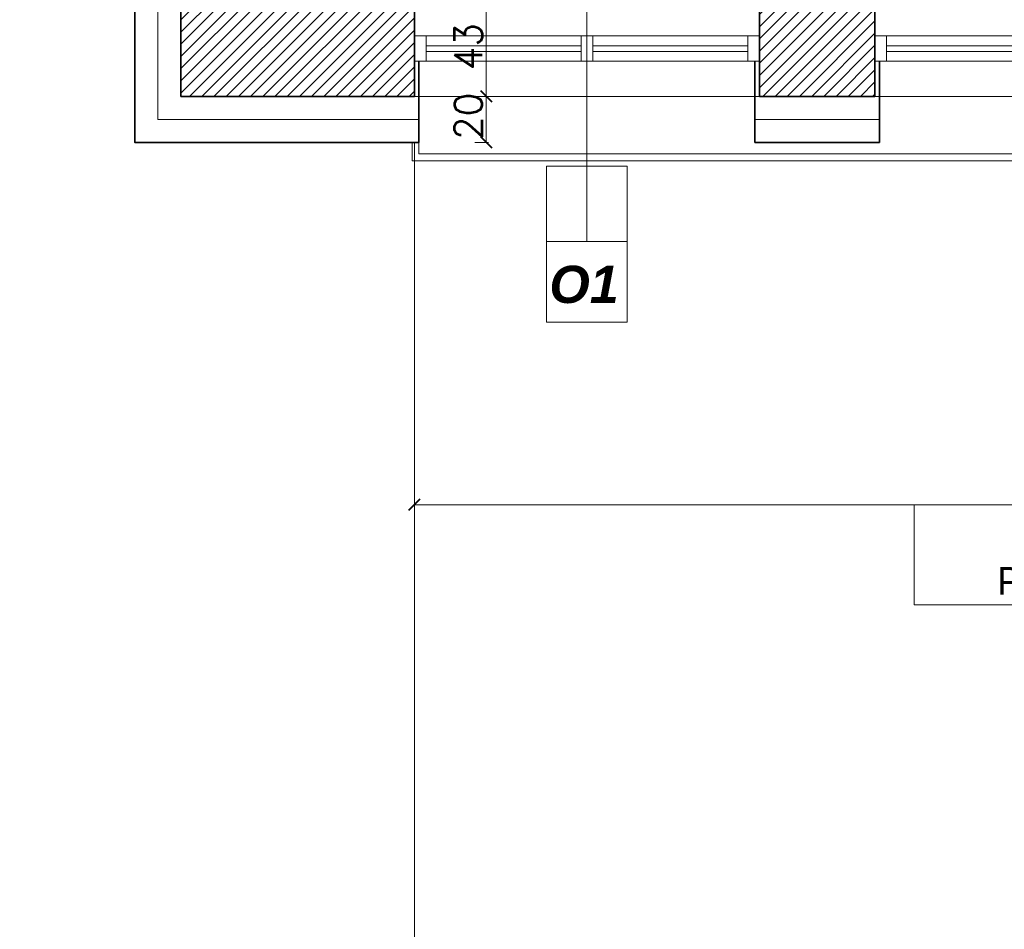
# Model space of a CAD drawing. Header units: millimetres. Extents: x -740 to 33545, y -26688 to 22494.
# Tile 79 of 256: x 8817 to 9245, y 9377 to 9773. Entities that reach past the tile are written whole.
import ezdxf
from ezdxf.lldxf.tags import DXFTag

# ---------------------------------------------------------------- set-up
doc = ezdxf.new("R2010")
doc.units = ezdxf.units.MM
doc.header["$MEASUREMENT"] = 0
doc.layers.get('Defpoints').update_dxf_attribs({"color": 252})
for name, color, linetype, lineweight in [('A_istniejące ściany', 252, 'Continuous', 35), ('A_izolacja', 252, 'Continuous', 9), ('A_l.przerywana', 252, 'ICAD_ISO03W100', 9), ('A_linie widokowe', 252, 'Continuous', 18), ('A_okna wymieniane', 252, 'Continuous', 15), ('A_opisy', 252, 'Continuous', 15), ('A_ściany projektowane', 252, 'Continuous', 35), ('l.przerywana', 252, 'ICAD_ISO03W100', 5), ('l.wypełnien', 252, 'Continuous', 5), ('Nowe_820-G Rysunki Obrazki_Nr_pióra__1', 252, 'Continuous', 13), ('wymiarowanie', 252, 'Continuous', 9)]:
    doc.layers.add(name, color=color, linetype=linetype, lineweight=lineweight)
doc.styles.add('ARIALL', font='GOTHIC.TTF', dxfattribs={"height": 40})
doc.styles.add('ROMANS', font='romans')
doc.styles.add('styl2', font='simplex.shx')
doc.linetypes.add('BATTING', pattern='A,0.00254,-2.54,[134,ltypeshp.shx,S=2.54,R=0,X=-2.54,Y=0],-5.08,[134,ltypeshp.shx,S=2.54,R=180,X=2.54,Y=0],-2.54', length=10.16254)
tags = doc.linetypes.add('ICAD_ISO03W100', pattern=[30, 12, -18]).pattern_tags.tags
tags[6:7] = [DXFTag(74, 4), DXFTag(75, 0), DXFTag(340, '0'), DXFTag(46, 1.0), DXFTag(50, 0.0), DXFTag(44, 0.0), DXFTag(45, 0.0)]
tags[4:5] = [DXFTag(74, 4), DXFTag(75, 0), DXFTag(340, '0'), DXFTag(46, 1.0), DXFTag(50, 0.0), DXFTag(44, 0.0), DXFTag(45, 0.0)]
doc.dimstyles.new('Skala 1-50', dxfattribs={"dimtxt": 12, "dimasz": 5, "dimexe": 1, "dimexo": 1, "dimgap": 1.5, "dimtad": 1, "dimdec": 1, "dimrnd": 0.5, "dimtxsty": 'styl2', "dimblk": 'ARCHTICK', "dimcen": 5, "dimadec": 0, "dimazin": 0, "dimtfac": 1, "dimtdec": 1, "dimtmove": 1, "dimatfit": 3, "dimldrblk": 'ARCHTICK', "dimfxl": 0, "dimlwd": -1, "dimlwe": -1, "dimarcsym": 0})

# ---------------------------------------------------------------- blocks, each defined once
blk = doc.blocks.new('_ArchTick')
at = {"color": 0, "linetype": 'ByBlock', "const_width": 0.15}
blk.add_lwpolyline([(-0.5, -0.5), (0.5, 0.5)], dxfattribs=at)
blk = doc.blocks.new('*D1891')
at = {"layer": 'Defpoints', "color": 0}
for p in [(8988.77, 9739.58), (9538.82, 9719.58), (9538.82, 9562.04)]:
    blk.add_point(p, dxfattribs=at)
at = {"layer": 'wymiarowanie', "color": 0}
for p, q in [((8988.77, 9567.04), (8988.77, 9561.04)), ((9538.82, 9567.04), (9538.82, 9561.04)), ((8988.77, 9562.04), (9538.82, 9562.04))]:
    blk.add_line(p, q, dxfattribs=at)
at = {"layer": 'wymiarowanie', "color": 0, "xscale": 5, "yscale": 5, "zscale": 5, "rotation": 180}
blk.add_blockref('_ArchTick', (8988.77, 9562.04), dxfattribs=at)
at = {"layer": 'wymiarowanie', "color": 0, "xscale": 5, "yscale": 5, "zscale": 5}
blk.add_blockref('_ArchTick', (9538.82, 9562.04), dxfattribs=at)
at = {"layer": 'wymiarowanie', "color": 0, "insert": (9263.8, 9569.84), "char_height": 12, "attachment_point": 5, "style": 'styl2'}
blk.add_mtext('550', dxfattribs=at)
blk = doc.blocks.new('*D2060')
at = {"layer": 'Defpoints', "color": 0}
for p in [(8618.8, 9739.58), (8887.19, 9739.58), (8887.19, 9719.58)]:
    blk.add_point(p, dxfattribs=at)
at = {"layer": 'wymiarowanie', "color": 0}
for p, q in [((8623.8, 9739.58), (8617.8, 9739.58)), ((8618.8, 9719.58), (8618.8, 9739.58)), ((8623.8, 9719.58), (8617.8, 9719.58)), ((8618.8, 9719.58), (8618.8, 9686.85))]:
    blk.add_line(p, q, dxfattribs=at)
at = {"layer": 'wymiarowanie', "color": 0, "xscale": 5, "yscale": 5, "zscale": 5}
for p, rotation in [((8618.8, 9739.58), 90), ((8618.8, 9719.58), 270)]:
    blk.add_blockref('_ArchTick', p, dxfattribs=dict(at, rotation=rotation))
at = {"layer": 'wymiarowanie', "color": 0, "insert": (8611, 9697.09), "char_height": 12, "attachment_point": 5, "rotation": 90, "style": 'styl2'}
blk.add_mtext('20', dxfattribs=at)
blk = doc.blocks.new('*D2061')
at = {"layer": 'Defpoints', "color": 0}
for p in [(8618.8, 10133.59), (8867.19, 10133.59), (8887.19, 9739.58)]:
    blk.add_point(p, dxfattribs=at)
at = {"layer": 'wymiarowanie', "color": 0}
for p, q in [((8623.8, 10133.59), (8617.8, 10133.59)), ((8618.8, 9739.58), (8618.8, 10133.59)), ((8623.8, 9739.58), (8617.8, 9739.58))]:
    blk.add_line(p, q, dxfattribs=at)
at = {"layer": 'wymiarowanie', "color": 0, "xscale": 5, "yscale": 5, "zscale": 5}
for p, rotation in [((8618.8, 10133.59), 90), ((8618.8, 9739.58), 270)]:
    blk.add_blockref('_ArchTick', p, dxfattribs=dict(at, rotation=rotation))
at = {"layer": 'wymiarowanie', "color": 0, "insert": (8611, 9936.59), "char_height": 12, "attachment_point": 5, "rotation": 90, "style": 'styl2'}
blk.add_mtext('394', dxfattribs=at)
blk = doc.blocks.new('*D2074')
at = {"layer": 'Defpoints', "color": 0}
for p in [(8590.44, 9739.58), (8858.82, 9739.58), (8858.82, 9719.58)]:
    blk.add_point(p, dxfattribs=at)
at = {"layer": 'wymiarowanie', "color": 0}
for p, q in [((8595.44, 9739.58), (8589.44, 9739.58)), ((8590.44, 9719.58), (8590.44, 9739.58)), ((8595.44, 9719.58), (8589.44, 9719.58)), ((8590.44, 9719.58), (8590.44, 9686.85))]:
    blk.add_line(p, q, dxfattribs=at)
at = {"layer": 'wymiarowanie', "color": 0, "xscale": 5, "yscale": 5, "zscale": 5}
for p, rotation in [((8590.44, 9739.58), 90), ((8590.44, 9719.58), 270)]:
    blk.add_blockref('_ArchTick', p, dxfattribs=dict(at, rotation=rotation))
at = {"layer": 'wymiarowanie', "color": 0, "insert": (8582.64, 9697.09), "char_height": 12, "attachment_point": 5, "rotation": 90, "style": 'styl2'}
blk.add_mtext('20', dxfattribs=at)
blk = doc.blocks.new('*D2136')
at = {"layer": 'Defpoints', "color": 0}
for p in [(8867.19, 9739.58), (8887.19, 9739.58), (8887.19, 9186.8)]:
    blk.add_point(p, dxfattribs=at)
at = {"layer": 'wymiarowanie', "color": 0}
for p, q in [((8867.19, 9191.8), (8867.19, 9185.8)), ((8887.19, 9191.8), (8887.19, 9185.8)), ((8867.19, 9186.8), (8825.66, 9186.8)), ((8867.19, 9186.8), (8887.19, 9186.8))]:
    blk.add_line(p, q, dxfattribs=at)
at = {"layer": 'wymiarowanie', "color": 0, "xscale": 5, "yscale": 5, "zscale": 5, "rotation": 180}
blk.add_blockref('_ArchTick', (8867.19, 9186.8), dxfattribs=at)
at = {"layer": 'wymiarowanie', "color": 0, "xscale": 5, "yscale": 5, "zscale": 5}
blk.add_blockref('_ArchTick', (8887.19, 9186.8), dxfattribs=at)
at = {"layer": 'wymiarowanie', "color": 0, "insert": (8835.89, 9194.6), "char_height": 12, "attachment_point": 5, "style": 'styl2'}
blk.add_mtext('20', dxfattribs=at)
blk = doc.blocks.new('*D2137')
at = {"layer": 'Defpoints', "color": 0}
for p in [(8887.19, 9739.58), (8988.77, 9739.58), (8988.77, 9186.8)]:
    blk.add_point(p, dxfattribs=at)
at = {"layer": 'wymiarowanie', "color": 0}
for p, q in [((8887.19, 9191.8), (8887.19, 9185.8)), ((8988.77, 9191.8), (8988.77, 9185.8)), ((8887.19, 9186.8), (8988.77, 9186.8))]:
    blk.add_line(p, q, dxfattribs=at)
at = {"layer": 'wymiarowanie', "color": 0, "xscale": 5, "yscale": 5, "zscale": 5, "rotation": 180}
blk.add_blockref('_ArchTick', (8887.19, 9186.8), dxfattribs=at)
at = {"layer": 'wymiarowanie', "color": 0, "xscale": 5, "yscale": 5, "zscale": 5}
blk.add_blockref('_ArchTick', (8988.77, 9186.8), dxfattribs=at)
at = {"layer": 'wymiarowanie', "color": 0, "insert": (8937.98, 9195.15), "char_height": 12, "attachment_point": 5, "style": 'styl2'}
blk.add_mtext('101,5', dxfattribs=at)
blk = doc.blocks.new('*D2138')
at = {"layer": 'Defpoints', "color": 0}
for p in [(8988.77, 9739.58), (9138.77, 9739.58), (9138.77, 9186.8)]:
    blk.add_point(p, dxfattribs=at)
at = {"layer": 'wymiarowanie', "color": 0}
for p, q in [((8988.77, 9191.8), (8988.77, 9185.8)), ((9138.77, 9191.8), (9138.77, 9185.8)), ((8988.77, 9186.8), (9138.77, 9186.8))]:
    blk.add_line(p, q, dxfattribs=at)
at = {"layer": 'wymiarowanie', "color": 0, "xscale": 5, "yscale": 5, "zscale": 5, "rotation": 180}
blk.add_blockref('_ArchTick', (8988.77, 9186.8), dxfattribs=at)
at = {"layer": 'wymiarowanie', "color": 0, "xscale": 5, "yscale": 5, "zscale": 5}
blk.add_blockref('_ArchTick', (9138.77, 9186.8), dxfattribs=at)
at = {"layer": 'wymiarowanie', "color": 0, "insert": (9063.77, 9194.6), "char_height": 12, "attachment_point": 5, "style": 'styl2'}
blk.add_mtext('150', dxfattribs=at)
blk = doc.blocks.new('*D2139')
at = {"layer": 'Defpoints', "color": 0}
for p in [(9138.77, 9739.58), (9189.01, 9739.58), (9189.01, 9186.8)]:
    blk.add_point(p, dxfattribs=at)
at = {"layer": 'wymiarowanie', "color": 0}
for p, q in [((9138.77, 9191.8), (9138.77, 9185.8)), ((9189.01, 9191.8), (9189.01, 9185.8)), ((9138.77, 9186.8), (9189.01, 9186.8))]:
    blk.add_line(p, q, dxfattribs=at)
at = {"layer": 'wymiarowanie', "color": 0, "xscale": 5, "yscale": 5, "zscale": 5, "rotation": 180}
blk.add_blockref('_ArchTick', (9138.77, 9186.8), dxfattribs=at)
at = {"layer": 'wymiarowanie', "color": 0, "xscale": 5, "yscale": 5, "zscale": 5}
blk.add_blockref('_ArchTick', (9189.01, 9186.8), dxfattribs=at)
at = {"layer": 'wymiarowanie', "color": 0, "insert": (9163.89, 9194.6), "char_height": 12, "attachment_point": 5, "style": 'styl2'}
blk.add_mtext('50', dxfattribs=at)
blk = doc.blocks.new('*D2140')
at = {"layer": 'Defpoints', "color": 0}
for p in [(9189.01, 9739.58), (9339.01, 9739.58), (9339.01, 9186.8)]:
    blk.add_point(p, dxfattribs=at)
at = {"layer": 'wymiarowanie', "color": 0}
for p, q in [((9189.01, 9191.8), (9189.01, 9185.8)), ((9339.01, 9191.8), (9339.01, 9185.8)), ((9189.01, 9186.8), (9339.01, 9186.8))]:
    blk.add_line(p, q, dxfattribs=at)
at = {"layer": 'wymiarowanie', "color": 0, "xscale": 5, "yscale": 5, "zscale": 5, "rotation": 180}
blk.add_blockref('_ArchTick', (9189.01, 9186.8), dxfattribs=at)
at = {"layer": 'wymiarowanie', "color": 0, "xscale": 5, "yscale": 5, "zscale": 5}
blk.add_blockref('_ArchTick', (9339.01, 9186.8), dxfattribs=at)
at = {"layer": 'wymiarowanie', "color": 0, "insert": (9264.01, 9194.6), "char_height": 12, "attachment_point": 5, "style": 'styl2'}
blk.add_mtext('150', dxfattribs=at)
blk = doc.blocks.new('*D2751')
at = {"layer": 'Defpoints', "color": 0}
for p in [(8988.77, 9782.76), (8987.57, 9739.58), (9020.04, 9739.58)]:
    blk.add_point(p, dxfattribs=at)
at = {"layer": 'wymiarowanie', "color": 0}
for p, q in [((9015.04, 9782.76), (9021.04, 9782.76)), ((9020.04, 9782.76), (9020.04, 9739.58)), ((9015.04, 9739.58), (9021.04, 9739.58))]:
    blk.add_line(p, q, dxfattribs=at)
at = {"layer": 'wymiarowanie', "color": 0, "xscale": 5, "yscale": 5, "zscale": 5}
for p, rotation in [((9020.04, 9782.76), 90), ((9020.04, 9739.58), 270)]:
    blk.add_blockref('_ArchTick', p, dxfattribs=dict(at, rotation=rotation))
at = {"layer": 'wymiarowanie', "color": 0, "insert": (9012.24, 9761.17), "char_height": 12, "attachment_point": 5, "rotation": 90, "style": 'styl2'}
blk.add_mtext('43', dxfattribs=at)
blk = doc.blocks.new('*D2752')
at = {"layer": 'Defpoints', "color": 0}
for p in [(8987.57, 9739.58), (8990.77, 9719.58), (9020.04, 9719.58)]:
    blk.add_point(p, dxfattribs=at)
at = {"layer": 'wymiarowanie', "color": 0}
for p, q in [((9015.04, 9739.58), (9021.04, 9739.58)), ((9020.04, 9739.58), (9020.04, 9719.58)), ((9015.04, 9719.58), (9021.04, 9719.58))]:
    blk.add_line(p, q, dxfattribs=at)
at = {"layer": 'wymiarowanie', "color": 0, "xscale": 5, "yscale": 5, "zscale": 5}
for p, rotation in [((9020.04, 9739.58), 90), ((9020.04, 9719.58), 270)]:
    blk.add_blockref('_ArchTick', p, dxfattribs=dict(at, rotation=rotation))
at = {"layer": 'wymiarowanie', "color": 0, "insert": (9012.24, 9730.92), "char_height": 12, "attachment_point": 5, "rotation": 90, "style": 'styl2'}
blk.add_mtext('20', dxfattribs=at)

msp = doc.modelspace()

# ---------------------------------------------------------------- hatches: boundary and pattern name
at = {"layer": 'l.wypełnien'}
h = msp.add_hatch(dxfattribs=at)
h.set_pattern_fill('ANSI31', color=256, scale=30, style=0)
h.paths.add_polyline_path([(8887.19, 10131.59), (8887.19, 9739.58), (8988.77, 9739.58), (8988.77, 9782.76), (8932.19, 9782.76), (8932.19, 10131.59), (8913.43, 10131.59), (8902.43, 10131.59)])
h.paths.add_polyline_path([(10184.83, 9782.76), (10254.19, 9782.76), (10254.19, 9762.76), (10279.59, 9762.76), (10279.59, 9782.76), (10294.77, 9782.76), (10294.77, 9739.58), (10184.83, 9739.58)])
h.paths.add_polyline_path([(9635.2, 9739.58), (9635.2, 9782.76), (9538.82, 9782.76), (9538.82, 9739.58)])
h.paths.add_polyline_path([(9189.01, 9739.58), (9189.01, 9782.76), (9138.77, 9782.76), (9138.77, 9739.58)])
h.paths.add_polyline_path([(9835.02, 9739.58), (9835.02, 9782.76), (9785.2, 9782.76), (9785.2, 9739.58)])
h.paths.add_polyline_path([(10034.83, 9739.58), (10034.83, 9782.76), (9985.02, 9782.76), (9985.02, 9739.58)])
h.paths.add_polyline_path([(9388.82, 9739.58), (9388.82, 9782.76), (9339.01, 9782.76), (9339.01, 9739.58)])
h.paths.add_polyline_path([(10301.6, 9739.58), (10314.77, 9739.58), (10314.77, 9782.76), (10294.77, 9782.76), (10294.77, 9739.58)])
h.paths.add_polyline_path([(10254.19, 9762.76), (10279.59, 9762.76), (10279.59, 9782.76), (10254.19, 9782.76)])

# ---------------------------------------------------------------- linework, layer by layer
at = {"layer": 'A_istniejące ściany'}
for points in [[(8887.19, 10131.59), (8887.19, 9739.58)], [(8988.77, 9739.58), (8988.77, 9782.76)], [(9138.77, 9782.76), (9138.77, 9739.58)], [(9189.01, 9739.58), (9189.01, 9782.76)], [(9138.77, 9739.58), (9138.77, 9754.82)], [(8887.19, 9739.58), (8988.77, 9739.58)], [(9138.77, 9739.58), (9189.01, 9739.58)]]:
    msp.add_lwpolyline(points, dxfattribs=at)
at = {"layer": 'A_izolacja', "lineweight": 35}
for p, q in [((8990.77, 9754.82), (8990.77, 9719.58)), ((9136.77, 9754.82), (9136.77, 9719.58)), ((9191.01, 9754.82), (9191.01, 9719.58))]:
    msp.add_line(p, q, dxfattribs=at)
for points in [[(8867.19, 10133.59), (8867.19, 9719.58), (8990.77, 9719.58)], [(9136.77, 9719.58), (9191.01, 9719.58)]]:
    msp.add_lwpolyline(points, dxfattribs=at)
at = {"layer": 'A_izolacja', "linetype": 'BATTING', "ltscale": 0.1}
for points in [[(8877.19, 10133.59), (8877.19, 9729.58), (8990.77, 9729.58)], [(9136.77, 9729.58), (9191.01, 9729.58)]]:
    msp.add_lwpolyline(points, dxfattribs=at)
at = {"layer": 'A_l.przerywana', "ltscale": 0.3}
for points in [[(9140.82, 9739.58), (8987.57, 9739.58)], [(10185.29, 9739.58), (9187.39, 9739.58)]]:
    msp.add_lwpolyline(points, dxfattribs=at)
at = {"layer": 'A_linie widokowe', "ltscale": 0.3}
msp.add_lwpolyline([(8987.77, 9719.58), (8987.77, 9711.58), (9539.82, 9711.58), (9539.82, 9719.58)], dxfattribs=at)
at = {"layer": 'A_okna wymieniane'}
for points in [[(8993.85, 9765.83), (8988.77, 9765.83)], [(8988.77, 9765.83), (8988.77, 9754.82)], [(8992.65, 9765.83), (9061.23, 9765.83)], [(8993.85, 9754.82), (8993.85, 9765.83)], [(9066.31, 9765.83), (9061.23, 9765.83)], [(9061.23, 9765.83), (9061.23, 9754.82)], [(9066.31, 9754.82), (9066.31, 9765.83)], [(9066.31, 9765.83), (9135.74, 9765.83)], [(9138.77, 9765.83), (9133.69, 9765.83)], [(9133.69, 9765.83), (9133.69, 9754.82)], [(9138.77, 9754.82), (9138.77, 9765.83)], [(9194.09, 9765.83), (9189.01, 9765.83)], [(9189.01, 9765.83), (9189.01, 9754.82)], [(9192.89, 9765.83), (9261.47, 9765.83)], [(9194.09, 9754.82), (9194.09, 9765.83)], [(9061.23, 9761.6), (8993.85, 9761.6)], [(8993.85, 9761.6), (8993.85, 9759.06)], [(9061.23, 9759.06), (9061.23, 9761.6)], [(9133.69, 9761.6), (9066.31, 9761.6)], [(9066.31, 9761.6), (9066.31, 9759.06)], [(9133.69, 9759.06), (9133.69, 9761.6)], [(9261.47, 9761.6), (9194.09, 9761.6)], [(9194.09, 9761.6), (9194.09, 9759.06)], [(8993.85, 9759.06), (9061.23, 9759.06)], [(9066.31, 9759.06), (9133.69, 9759.06)], [(9194.09, 9759.06), (9261.47, 9759.06)], [(8988.77, 9754.82), (8993.85, 9754.82)], [(9061.23, 9754.82), (8992.65, 9754.82)], [(9061.23, 9754.82), (9066.31, 9754.82)], [(9135.74, 9754.82), (9066.31, 9754.82)], [(9133.69, 9754.82), (9138.77, 9754.82)], [(9189.01, 9754.82), (9194.09, 9754.82)], [(9261.47, 9754.82), (9192.89, 9754.82)]]:
    msp.add_lwpolyline(points, dxfattribs=at)
at = {"layer": 'A_opisy'}
msp.add_line((9063.77, 9681.91), (9063.77, 9815.38), dxfattribs=at)
at = {"layer": 'A_opisy', "ltscale": 0.3}
for points in [[(9046.24, 9676.43), (9046.24, 9709.3), (9063.77, 9709.3), (9063.77, 9676.43)], [(9063.77, 9676.43), (9063.77, 9709.3), (9081.3, 9709.3), (9081.3, 9676.43)], [(9081.3, 9641.37), (9081.3, 9676.43), (9046.24, 9676.43), (9046.24, 9641.37)]]:
    msp.add_lwpolyline(points, close=True, dxfattribs=at)
at = {"layer": 'A_ściany projektowane'}
for p, q in [((8988.77, 9754.82), (8988.77, 9739.58)), ((9138.77, 9754.82), (9138.77, 9739.58))]:
    msp.add_line(p, q, dxfattribs=at)
at = {"layer": 'l.przerywana', "ltscale": 0.3}
msp.add_lwpolyline([(8990.77, 9719.58), (8990.77, 9714.58), (9536.82, 9714.58), (9536.82, 9719.58)], dxfattribs=at)
at = {"layer": 'Nowe_820-G Rysunki Obrazki_Nr_pióra__1', "linetype": 'Continuous', "lineweight": 13}
msp.add_lwpolyline([(8988.77, 9739.58), (8988.77, 9754.82)], dxfattribs=at)
at = {"layer": 'wymiarowanie', "linetype": 'ICAD_ISO03W100', "ltscale": 0.2}
msp.add_line((8988.77, 9719.58), (8988.77, 9191.8), dxfattribs=at)
at = {"layer": 'wymiarowanie'}
for p, q in [((9206.15, 9518.56), (9206.15, 9562.04)), ((9512.99, 9518.56), (9206.15, 9518.56))]:
    msp.add_line(p, q, dxfattribs=at)

# ---------------------------------------------------------------- texts
at = {"layer": 'A_opisy', "ltscale": 0.3, "insert": (9077.64, 9649.51), "char_height": 16.2, "width": 109.7533, "attachment_point": 9, "style": 'ARIALL'}
msp.add_mtext('{\\fArial|b1|i1|c238|p34;O1}', dxfattribs=at)
at = {"layer": 'wymiarowanie', "linetype": 'Continuous', "insert": (9537.38, 9534.91), "char_height": 12, "width": 327.6277, "attachment_point": 3, "style": 'ROMANS'}
msp.add_mtext('{\\fCentury Gothic|b0|i0|c238|p0;Pogrubienie warstwy styropianu o 5 cm }{\\fCentury Gothic|b0|i0|c238|p0;w pasie nad i pod oknami }', dxfattribs=at)

# ---------------------------------------------------------------- dimensions: what is measured, and where the dimension line sits
at = {"layer": 'wymiarowanie'}
for base, p1, p2, picture, middle in [((8618.8, 10133.59), (8887.19, 9739.58), (8867.19, 10133.59), '*D2061', (8611, 9936.59)), ((9020.04, 9739.58), (8988.77, 9782.76), (8987.57, 9739.58), '*D2751', (9012.24, 9761.17))]:
    dim = msp.add_linear_dim(base=base, p1=p1, p2=p2, angle=90, dimstyle='Skala 1-50', dxfattribs=at)
    dim.commit()
    dim.dimension.update_dxf_attribs({"geometry": picture, "text_midpoint": middle})
for base, p1, p2, picture, middle in [((8590.44, 9739.58), (8858.82, 9719.58), (8858.82, 9739.58), '*D2074', (8592.48, 9697.09)), ((8618.8, 9739.58), (8887.19, 9719.58), (8887.19, 9739.58), '*D2060', (8620.84, 9697.09)), ((9020.04, 9719.58), (8987.57, 9739.58), (8990.77, 9719.58), '*D2752', (9020.04, 9730.92))]:
    dim = msp.add_linear_dim(base=base, p1=p1, p2=p2, angle=90, dimstyle='Skala 1-50', dxfattribs=at)
    dim.commit()
    dim.dimension.update_dxf_attribs({"geometry": picture, "text_midpoint": middle, "dimtype": 160})
dim = msp.add_linear_dim(base=(8887.19, 9186.8), p1=(8867.19, 9739.58), p2=(8887.19, 9739.58), dimstyle='Skala 1-50', dxfattribs=at)
dim.commit()
dim.dimension.update_dxf_attribs({"geometry": '*D2136', "text_midpoint": (8835.89, 9190.13), "dimtype": 160})
for base, p1, p2, picture, middle in [((8988.77, 9186.8), (8887.19, 9739.58), (8988.77, 9739.58), '*D2137', (8937.98, 9195.15)), ((9538.82212911, 9562.0431076), (8988.77212911, 9739.58289632), (9538.82212911, 9719.58289632), '*D1891', (9263.79712911, 9569.8431076)), ((9138.77, 9186.8), (8988.77, 9739.58), (9138.77, 9739.58), '*D2138', (9063.77, 9194.6)), ((9189.01, 9186.8), (9138.77, 9739.58), (9189.01, 9739.58), '*D2139', (9163.89, 9194.6)), ((9339.01, 9186.8), (9189.01, 9739.58), (9339.01, 9739.58), '*D2140', (9264.01, 9194.6))]:
    dim = msp.add_linear_dim(base=base, p1=p1, p2=p2, dimstyle='Skala 1-50', dxfattribs=at)
    dim.commit()
    dim.dimension.update_dxf_attribs({"geometry": picture, "text_midpoint": middle})

doc.saveas('drawing.dxf')
